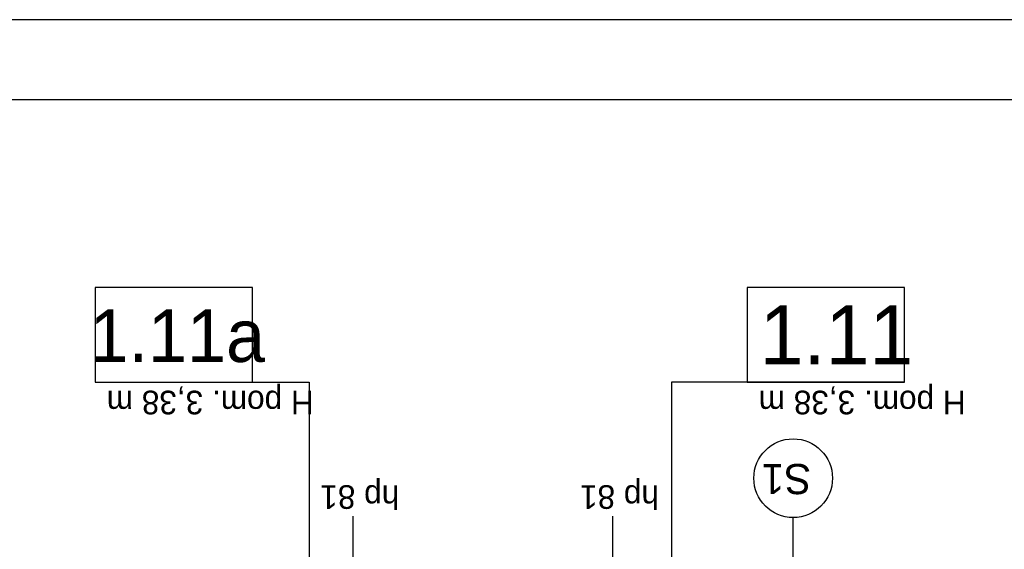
# Model space of a CAD drawing. Header units: millimetres. Extents: x 45180 to 119519, y 31297 to 302414.
# Tile 42 of 97: x 91318 to 98824, y 156117 to 160153. Entities that reach past the tile are written whole.
import ezdxf

# ---------------------------------------------------------------- set-up
doc = ezdxf.new("R2010")
doc.units = ezdxf.units.MM
doc.header["$MEASUREMENT"] = 0
doc.layers.add('#podkład', color=252, linetype='Continuous')
doc.layers.add('_TABELA', color=7, linetype='Continuous')
doc.styles.add('GENERATED_STYLE_3', font='txt')
doc.styles.add('GENERATED_STYLE_4', font='txt')
doc.styles.add('GENERATED_STYLE_5', font='txt')

msp = doc.modelspace()

# ---------------------------------------------------------------- linework, layer by layer
at = {"layer": '#podkład', "linetype": 'Continuous'}
for p, q in [((93092.3, 158111.5), (91892.3, 158111.5)), ((91892.3, 158111.5), (91892.3, 157391.5)), ((93092.3, 157391.5), (93092.3, 158111.5)), ((98062.8, 158111.5), (96862.8, 158111.5)), ((96862.8, 158111.5), (96862.8, 157391.5)), ((98062.8, 157391.5), (98062.8, 158111.5)), ((91892.3, 157391.5), (93524.9, 157391.5)), ((91892.3, 157391.5), (93092.3, 157391.5)), ((93524.9, 157391.5), (93524.9, 153705.8)), ((98062.8, 157391.5), (96286.1, 157391.5)), ((96286.1, 157391.5), (96286.1, 153705.8)), ((96862.8, 157391.5), (98062.8, 157391.5)), ((93860, 155000), (93860, 156370)), ((95840, 155000), (95840, 156370)), ((97214.4, 155170), (97214.4, 156359))]:
    msp.add_line(p, q, dxfattribs=at)
msp.add_circle((97214.4, 156659), 300, dxfattribs=at)
at = {"layer": '_TABELA', "color": 7}
for p, q in [((115779.6, 160153.1), (45179.6, 160153.1)), ((115179.6, 159543.1), (47679.6, 159543.1))]:
    msp.add_line(p, q, dxfattribs=at)

# ---------------------------------------------------------------- texts
at = {"layer": '#podkład', "linetype": 'Continuous', "style": 'GENERATED_STYLE_4'}
for s, height, p in [('1.11a', 400, (91849.6, 157544.7)), ('1.11', 450, (96959.2, 157526.5))]:
    msp.add_text(s, height=height, dxfattribs=at).set_placement(p)
at = {"layer": '#podkład', "linetype": 'Continuous'}
for s, height, style, p in [('H pom. 3,38 m', 180, 'GENERATED_STYLE_5', (93559.4, 157325.6)), ('H pom. 3,38 m', 180, 'GENERATED_STYLE_5', (98529.9, 157325.6)), ('S1', 230, 'GENERATED_STYLE_3', (97351.3, 156767.6)), ('hp 81', 180, 'GENERATED_STYLE_5', (94211.4, 156605.3)), ('hp 81', 180, 'GENERATED_STYLE_5', (96191.4, 156605.3))]:
    msp.add_text(s, height=height, rotation=180, dxfattribs=dict(at, style=style)).set_placement(p)

doc.saveas('drawing.dxf')
